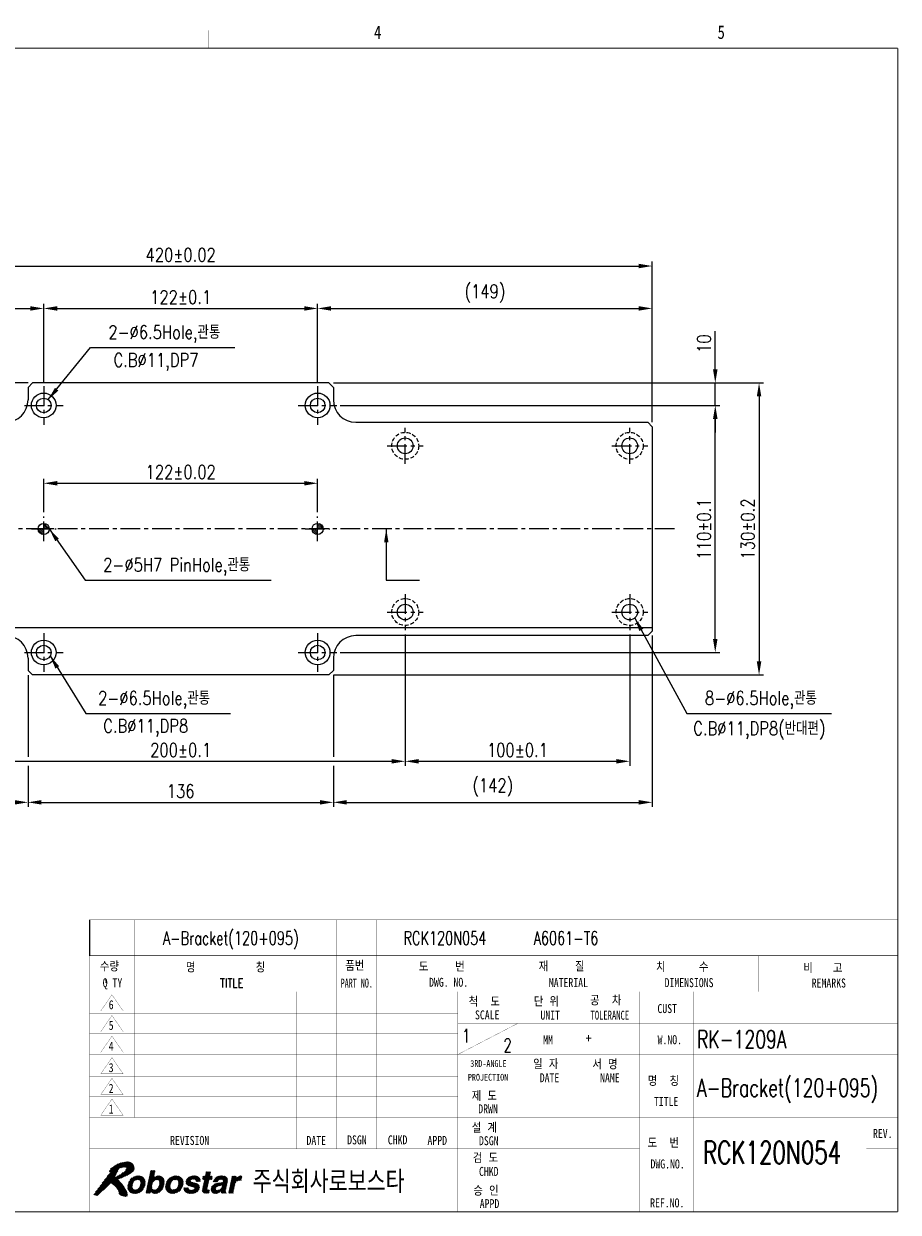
# Model space of a CAD drawing. Extents: x -12877 to 1739, y -11636 to -1345.
# Tile 2 of 2: x -12220 to -11830, y -11625 to -11096. Entities that reach past the tile are written whole.
import ezdxf
from ezdxf.enums import TextEntityAlignment as Align

# ---------------------------------------------------------------- set-up
doc = ezdxf.new("R2010")
doc.units = 0
doc.header["$LTSCALE"] = 7
doc.linetypes.add('CENTER', pattern=[2, 1.25, -0.25, 0.25, -0.25])
doc.linetypes.add('HIDDEN', pattern=[0.375, 0.25, -0.125])
doc.layers.get('0').update_dxf_attribs({"linetype": 'CONTINUOUS'})
doc.layers.get('DEFPOINTS').update_dxf_attribs({"linetype": 'CONTINUOUS'})
for name, color, linetype in [('1', 3, 'CENTER'), ('3', 4, 'CONTINUOUS'), ('CENTERLINE', 3, 'CENTER'), ('DIMENSION', 4, 'CONTINUOUS'), ('HATCHLINE', 1, 'CONTINUOUS'), ('HIDDENLINE', 5, 'HIDDEN')]:
    doc.layers.add(name, color=color, linetype=linetype)
doc.styles.add('GHS', font='romans.shx', dxfattribs={"width": 0.8, "bigfont": 'ghs.shx'})
doc.styles.add('HS', font='txt.shx', dxfattribs={"width": 0.8, "bigfont": 'hs.shx'})
doc.styles.add('KESTD1', font='simplex.shx', dxfattribs={"width": 0.8, "bigfont": 'hgs.shx'})
doc.styles.add('ROMANS', font='ROMANS.shx', dxfattribs={"width": 0.8})
doc.dimstyles.new('ISO-25(x2.0)', dxfattribs={"dimscale": 2, "dimtxt": 3, "dimasz": 3, "dimexe": 1, "dimexo": 1, "dimgap": 1, "dimtad": 1, "dimdsep": 46, "dimtxsty": 'GHS', "dimcen": 0, "dimclrd": 256, "dimclre": 256, "dimclrt": 9, "dimadec": 0, "dimazin": 2, "dimtfac": 1, "dimtmove": 0, "dimatfit": 3, "dimfxl": 0, "dimlwd": -1, "dimlwe": -1, "dimarcsym": 0})
pattern_1 = [(45, (-230, -10), (-0.08838835, 0.08838835), [])]

# ---------------------------------------------------------------- blocks, each defined once
blk = doc.blocks.new('*D8')
at = {"layer": 'DEFPOINTS', "color": 0}
for p in [(-12089.01, -11300.1), (-12211.01, -11314.93), (-12089.01, -11314.93)]:
    blk.add_point(p, dxfattribs=at)
at = {"layer": 'DIMENSION'}
for p, q in [((-12211.01, -11312.93), (-12211.01, -11298.1)), ((-12205.01, -11300.1), (-12095.01, -11300.1)), ((-12089.01, -11312.93), (-12089.01, -11298.1))]:
    blk.add_line(p, q, dxfattribs=at)
for points in [[(-12205.01, -11299.1), (-12205.01, -11301.1), (-12211.01, -11300.1)], [(-12095.01, -11299.1), (-12095.01, -11301.1), (-12089.01, -11300.1)]]:
    blk.add_solid(points, dxfattribs=at)
at = {"layer": 'DIMENSION', "color": 9, "insert": (-12150.01, -11295.1), "char_height": 6, "attachment_point": 5, "style": 'GHS'}
blk.add_mtext('122±0.02', dxfattribs=at)
blk = doc.blocks.new('*D10')
at = {"layer": 'DEFPOINTS', "color": 0}
for p in [(-12069.01, -11265.43), (-11911.91, -11265.43), (-12081.01, -11375.43)]:
    blk.add_point(p, dxfattribs=at)
at = {"layer": 'DIMENSION'}
for p, q in [((-12067.01, -11265.43), (-11909.91, -11265.43)), ((-11911.91, -11369.43), (-11911.91, -11271.43)), ((-12079.01, -11375.43), (-11909.91, -11375.43))]:
    blk.add_line(p, q, dxfattribs=at)
for points in [[(-11912.91, -11271.43), (-11910.91, -11271.43), (-11911.91, -11265.43)], [(-11912.91, -11369.43), (-11910.91, -11369.43), (-11911.91, -11375.43)]]:
    blk.add_solid(points, dxfattribs=at)
at = {"layer": 'DIMENSION', "color": 9, "insert": (-11916.91, -11320.43), "char_height": 6, "attachment_point": 5, "rotation": 90, "style": 'GHS'}
blk.add_mtext('110±0.1', dxfattribs=at)
blk = doc.blocks.new('*D11')
at = {"layer": 'DEFPOINTS', "color": 0}
for p in [(-12084.01, -11255.43), (-11911.91, -11255.43), (-12081.01, -11265.43)]:
    blk.add_point(p, dxfattribs=at)
at = {"layer": 'DIMENSION'}
for p, q in [((-11911.91, -11249.43), (-11911.91, -11232.35)), ((-12082.01, -11255.43), (-11909.91, -11255.43)), ((-11911.91, -11265.43), (-11911.91, -11255.43)), ((-12079.01, -11265.43), (-11909.91, -11265.43)), ((-11911.91, -11271.43), (-11911.91, -11277.43))]:
    blk.add_line(p, q, dxfattribs=at)
for points in [[(-11912.91, -11249.43), (-11910.91, -11249.43), (-11911.91, -11255.43)], [(-11912.91, -11271.43), (-11910.91, -11271.43), (-11911.91, -11265.43)]]:
    blk.add_solid(points, dxfattribs=at)
at = {"layer": 'DIMENSION', "color": 9, "insert": (-11916.91, -11237.89), "char_height": 6, "attachment_point": 5, "rotation": 90, "style": 'GHS'}
blk.add_mtext('10', dxfattribs=at)
blk = doc.blocks.new('*D12')
at = {"layer": 'DEFPOINTS', "color": 0}
for p in [(-12084.01, -11255.43), (-12084.01, -11385.43), (-11892.41, -11385.43)]:
    blk.add_point(p, dxfattribs=at)
at = {"layer": 'DIMENSION'}
for p, q in [((-12082.01, -11255.43), (-11890.41, -11255.43)), ((-11892.41, -11261.43), (-11892.41, -11379.43)), ((-12082.01, -11385.43), (-11890.41, -11385.43))]:
    blk.add_line(p, q, dxfattribs=at)
for points in [[(-11893.41, -11261.43), (-11891.41, -11261.43), (-11892.41, -11255.43)], [(-11893.41, -11379.43), (-11891.41, -11379.43), (-11892.41, -11385.43)]]:
    blk.add_solid(points, dxfattribs=at)
at = {"layer": 'DIMENSION', "color": 9, "insert": (-11897.41, -11320.43), "char_height": 6, "attachment_point": 5, "rotation": 90, "style": 'GHS'}
blk.add_mtext('130±0.2', dxfattribs=at)
blk = doc.blocks.new('*D13')
at = {"layer": 'DEFPOINTS', "color": 0}
for p in [(-11940.01, -11203.39), (-12360.01, -11274.93), (-11940.01, -11274.93)]:
    blk.add_point(p, dxfattribs=at)
at = {"layer": 'DIMENSION'}
for p, q in [((-12360.01, -11272.93), (-12360.01, -11201.39)), ((-12354.01, -11203.39), (-11946.01, -11203.39)), ((-11940.01, -11272.93), (-11940.01, -11201.39))]:
    blk.add_line(p, q, dxfattribs=at)
for points in [[(-12354.01, -11202.39), (-12354.01, -11204.39), (-12360.01, -11203.39)], [(-11946.01, -11202.39), (-11946.01, -11204.39), (-11940.01, -11203.39)]]:
    blk.add_solid(points, dxfattribs=at)
at = {"layer": 'DIMENSION', "color": 9, "insert": (-12150.01, -11198.39), "char_height": 6, "attachment_point": 5, "style": 'GHS'}
blk.add_mtext('420±0.02', dxfattribs=at)
blk = doc.blocks.new('*D14')
at = {"layer": 'DEFPOINTS', "color": 0}
for p in [(-11940.01, -11222.26), (-12089.01, -11257.43), (-11940.01, -11274.93)]:
    blk.add_point(p, dxfattribs=at)
at = {"layer": 'DIMENSION'}
for p, q in [((-12089.01, -11255.43), (-12089.01, -11220.26)), ((-11940.01, -11272.93), (-11940.01, -11220.26)), ((-12083.01, -11222.26), (-11946.01, -11222.26))]:
    blk.add_line(p, q, dxfattribs=at)
for points in [[(-12083.01, -11221.26), (-12083.01, -11223.26), (-12089.01, -11222.26)], [(-11946.01, -11221.26), (-11946.01, -11223.26), (-11940.01, -11222.26)]]:
    blk.add_solid(points, dxfattribs=at)
at = {"layer": 'DIMENSION', "color": 9, "insert": (-12014.51, -11215.68), "char_height": 6, "attachment_point": 5, "style": 'GHS'}
blk.add_mtext('(149)', dxfattribs=at)
blk = doc.blocks.new('*D15')
at = {"layer": 'DEFPOINTS', "color": 0}
for p in [(-12211.01, -11222.26), (-12211.01, -11257.43), (-12360.01, -11274.93)]:
    blk.add_point(p, dxfattribs=at)
at = {"layer": 'DIMENSION'}
for p, q in [((-12360.01, -11272.93), (-12360.01, -11220.26)), ((-12211.01, -11255.43), (-12211.01, -11220.26)), ((-12354.01, -11222.26), (-12217.01, -11222.26))]:
    blk.add_line(p, q, dxfattribs=at)
for points in [[(-12354.01, -11221.26), (-12354.01, -11223.26), (-12360.01, -11222.26)], [(-12217.01, -11221.26), (-12217.01, -11223.26), (-12211.01, -11222.26)]]:
    blk.add_solid(points, dxfattribs=at)
at = {"layer": 'DIMENSION', "color": 9, "insert": (-12285.51, -11217.26), "char_height": 6, "attachment_point": 5, "style": 'GHS'}
blk.add_mtext('149', dxfattribs=at)
blk = doc.blocks.new('*D16')
at = {"layer": 'DEFPOINTS', "color": 0}
for p in [(-12089.01, -11222.26), (-12211.01, -11257.43), (-12089.01, -11257.43)]:
    blk.add_point(p, dxfattribs=at)
at = {"layer": 'DIMENSION'}
for p, q in [((-12211.01, -11255.43), (-12211.01, -11220.26)), ((-12089.01, -11255.43), (-12089.01, -11220.26)), ((-12205.01, -11222.26), (-12095.01, -11222.26))]:
    blk.add_line(p, q, dxfattribs=at)
for points in [[(-12205.01, -11221.26), (-12205.01, -11223.26), (-12211.01, -11222.26)], [(-12095.01, -11221.26), (-12095.01, -11223.26), (-12089.01, -11222.26)]]:
    blk.add_solid(points, dxfattribs=at)
at = {"layer": 'DIMENSION', "color": 9, "insert": (-12150.01, -11217.26), "char_height": 6, "attachment_point": 5, "style": 'GHS'}
blk.add_mtext('122±0.1', dxfattribs=at)
blk = doc.blocks.new('*D18')
at = {"layer": 'DEFPOINTS', "color": 0}
for p in [(-12398.58, -11255.43), (-12216.01, -11255.43), (-12358.01, -11272.93)]:
    blk.add_point(p, dxfattribs=at)
at = {"layer": 'DIMENSION'}
for p, q in [((-12398.58, -11255.43), (-12398.58, -11231.49)), ((-12218.01, -11255.43), (-12400.58, -11255.43)), ((-12398.58, -11266.93), (-12398.58, -11261.43)), ((-12360.01, -11272.93), (-12400.58, -11272.93))]:
    blk.add_line(p, q, dxfattribs=at)
for points in [[(-12399.58, -11261.43), (-12397.58, -11261.43), (-12398.58, -11255.43)], [(-12399.58, -11266.93), (-12397.58, -11266.93), (-12398.58, -11272.93)]]:
    blk.add_solid(points, dxfattribs=at)
at = {"layer": 'DIMENSION', "color": 9, "insert": (-12403.58, -11240.46), "char_height": 6, "attachment_point": 5, "rotation": 90, "style": 'GHS'}
blk.add_mtext('17.5', dxfattribs=at)
blk = doc.blocks.new('*D21')
at = {"layer": 'DEFPOINTS', "color": 0}
for p in [(-11940.01, -11365.93), (-12082.01, -11423.86), (-11940.01, -11442.13)]:
    blk.add_point(p, dxfattribs=at)
at = {"layer": 'DIMENSION'}
for p, q in [((-11940.01, -11367.93), (-11940.01, -11444.13)), ((-12082.01, -11425.86), (-12082.01, -11444.13)), ((-12076.01, -11442.13), (-11946.01, -11442.13))]:
    blk.add_line(p, q, dxfattribs=at)
for points in [[(-12076.01, -11441.13), (-12076.01, -11443.13), (-12082.01, -11442.13)], [(-11946.01, -11441.13), (-11946.01, -11443.13), (-11940.01, -11442.13)]]:
    blk.add_solid(points, dxfattribs=at)
at = {"layer": 'DIMENSION', "color": 9, "insert": (-12011.01, -11435.56), "char_height": 6, "attachment_point": 5, "style": 'GHS'}
blk.add_mtext('(142)', dxfattribs=at)
blk = doc.blocks.new('*D22')
at = {"layer": 'DEFPOINTS', "color": 0}
for p in [(-12218.01, -11423.86), (-12082.01, -11423.86), (-12082.01, -11442.13)]:
    blk.add_point(p, dxfattribs=at)
at = {"layer": 'DIMENSION'}
for p, q in [((-12218.01, -11425.86), (-12218.01, -11444.13)), ((-12082.01, -11425.86), (-12082.01, -11444.13)), ((-12212.01, -11442.13), (-12088.01, -11442.13))]:
    blk.add_line(p, q, dxfattribs=at)
for points in [[(-12212.01, -11441.13), (-12212.01, -11443.13), (-12218.01, -11442.13)], [(-12088.01, -11441.13), (-12088.01, -11443.13), (-12082.01, -11442.13)]]:
    blk.add_solid(points, dxfattribs=at)
at = {"layer": 'DIMENSION', "color": 9, "insert": (-12150.01, -11437.13), "char_height": 6, "attachment_point": 5, "style": 'GHS'}
blk.add_mtext('136', dxfattribs=at)
blk = doc.blocks.new('*D23')
at = {"layer": 'DEFPOINTS', "color": 0}
for p in [(-12360.01, -11365.93), (-12218.01, -11423.86), (-12218.01, -11442.13)]:
    blk.add_point(p, dxfattribs=at)
at = {"layer": 'DIMENSION'}
for p, q in [((-12360.01, -11367.93), (-12360.01, -11444.13)), ((-12218.01, -11425.86), (-12218.01, -11444.13)), ((-12354.01, -11442.13), (-12224.01, -11442.13))]:
    blk.add_line(p, q, dxfattribs=at)
for points in [[(-12354.01, -11441.13), (-12354.01, -11443.13), (-12360.01, -11442.13)], [(-12224.01, -11441.13), (-12224.01, -11443.13), (-12218.01, -11442.13)]]:
    blk.add_solid(points, dxfattribs=at)
at = {"layer": 'DIMENSION', "color": 9, "insert": (-12289.01, -11437.13), "char_height": 6, "attachment_point": 5, "style": 'GHS'}
blk.add_mtext('142', dxfattribs=at)
blk = doc.blocks.new('*D24')
at = {"layer": 'DEFPOINTS', "color": 0}
for p in [(-12050.01, -11365.43), (-11950.01, -11365.43), (-11950.01, -11423.86)]:
    blk.add_point(p, dxfattribs=at)
at = {"layer": 'DIMENSION'}
for p, q in [((-12050.01, -11367.43), (-12050.01, -11425.86)), ((-11950.01, -11367.43), (-11950.01, -11425.86)), ((-12044.01, -11423.86), (-11956.01, -11423.86))]:
    blk.add_line(p, q, dxfattribs=at)
for points in [[(-12044.01, -11422.86), (-12044.01, -11424.86), (-12050.01, -11423.86)], [(-11956.01, -11422.86), (-11956.01, -11424.86), (-11950.01, -11423.86)]]:
    blk.add_solid(points, dxfattribs=at)
at = {"layer": 'DIMENSION', "color": 9, "insert": (-12000.01, -11418.86), "char_height": 6, "attachment_point": 5, "style": 'GHS'}
blk.add_mtext('100±0.1', dxfattribs=at)
blk = doc.blocks.new('*D25')
at = {"layer": 'DEFPOINTS', "color": 0}
for p in [(-12250.01, -11365.43), (-12050.01, -11365.43), (-12050.01, -11423.86)]:
    blk.add_point(p, dxfattribs=at)
at = {"layer": 'DIMENSION'}
for p, q in [((-12250.01, -11367.43), (-12250.01, -11425.86)), ((-12050.01, -11367.43), (-12050.01, -11425.86)), ((-12244.01, -11423.86), (-12056.01, -11423.86))]:
    blk.add_line(p, q, dxfattribs=at)
for points in [[(-12244.01, -11422.86), (-12244.01, -11424.86), (-12250.01, -11423.86)], [(-12056.01, -11422.86), (-12056.01, -11424.86), (-12050.01, -11423.86)]]:
    blk.add_solid(points, dxfattribs=at)
at = {"layer": 'DIMENSION', "color": 9, "insert": (-12150.01, -11418.86), "char_height": 6, "attachment_point": 5, "style": 'GHS'}
blk.add_mtext('200±0.1', dxfattribs=at)
blk = doc.blocks.new('LOGO-ROBOSTAR')
at = {"linetype": 'Continuous'}
h = blk.add_hatch(dxfattribs=at)
h.set_pattern_fill('ANSI31', color=230, style=0)
h.set_pattern_definition(pattern_1)
h.paths.add_polyline_path([(9.53, 10.79), (9.13, 11.02), (8.68, 11.12), (8.21, 11.1), (7.73, 11.02), (7.27, 10.92), (6.83, 10.83), (6.33, 10.61), (5.82, 10.35), (5.33, 10.06), (4.89, 9.7), (4.53, 9.27), (4.31, 8.74), (4.38, 8.82), (4.46, 8.88), (4.54, 8.94), (4.62, 9), (4.7, 9.06), (4.78, 9.12), (4.81, 9.1), (4.83, 9.07), (4.83, 9.04), (4.83, 9), (4.83, 8.96), (4.83, 8.93), (4.15, 8.1), (3.49, 7.26), (2.85, 6.39), (2.22, 5.52), (1.58, 4.66), (0.93, 3.8), (1.07, 3.75), (1.2, 3.71), (1.35, 3.68), (1.49, 3.66), (1.64, 3.65), (1.79, 3.66), (2.27, 4.16), (2.78, 4.6), (3.3, 5.02), (3.81, 5.44), (4.29, 5.9), (4.73, 6.42), (5.14, 6.14), (5.53, 5.81), (5.89, 5.45), (6.2, 5.05), (6.46, 4.62), (6.63, 4.18), (6.61, 4.14), (6.58, 4.14), (6.55, 4.15), (6.52, 4.16), (6.48, 4.18), (6.44, 4.18), (6.51, 4.08), (6.59, 3.98), (6.68, 3.89), (6.78, 3.79), (6.87, 3.7), (6.97, 3.61), (7.21, 3.58), (7.45, 3.52), (7.69, 3.45), (7.93, 3.42), (8.16, 3.45), (8.39, 3.56), (8.43, 3.71), (8.44, 3.85), (8.42, 3.99), (8.39, 4.13), (8.36, 4.28), (8.34, 4.42), (8.07, 4.93), (7.77, 5.43), (7.44, 5.93), (7.08, 6.4), (6.68, 6.83), (6.25, 7.22), (6.85, 7.45), (7.44, 7.7), (8.01, 7.97), (8.58, 8.26), (9.13, 8.58), (9.67, 8.93), (9.87, 9.21), (9.96, 9.53), (9.95, 9.87), (9.87, 10.21), (9.72, 10.52)])
h.paths.add_polyline_path([(8.2, 9.45), (7.81, 9.02), (7.39, 8.64), (6.95, 8.3), (6.48, 8.02), (6, 7.79), (5.5, 7.6), (5.7, 7.93), (5.88, 8.27), (6.04, 8.61), (6.21, 8.96), (6.37, 9.3), (6.54, 9.64), (6.8, 9.75), (7.06, 9.83), (7.34, 9.89), (7.62, 9.93), (7.91, 9.96), (8.2, 9.97), (8.28, 9.91), (8.3, 9.83), (8.28, 9.74), (8.25, 9.64), (8.22, 9.55)], flags=16)
h = blk.add_hatch(dxfattribs=at)
h.set_pattern_fill('ANSI31', color=5, style=0)
h.set_pattern_definition(pattern_1)
h.paths.add_polyline_path([(10.7, 7.17), (10.36, 7.12), (10.09, 6.98), (9.89, 6.78), (9.73, 6.54), (9.63, 6.28), (9.56, 6.03), (9.52, 5.78), (9.52, 5.52), (9.57, 5.28), (9.69, 5.08), (9.9, 4.94), (10.22, 4.89), (10.56, 4.94), (10.83, 5.08), (11.04, 5.28), (11.19, 5.52), (11.29, 5.78), (11.36, 6.03), (11.4, 6.28), (11.4, 6.54), (11.35, 6.78), (11.23, 6.98), (11.02, 7.12)], flags=16)
h.paths.add_polyline_path([(10.04, 4.06), (9.56, 4.11), (9.15, 4.27), (8.81, 4.54), (8.59, 4.92), (8.49, 5.42), (8.55, 6.03), (8.75, 6.64), (9.06, 7.14), (9.45, 7.52), (9.89, 7.79), (10.38, 7.94), (10.88, 8), (11.36, 7.94), (11.78, 7.79), (12.11, 7.52), (12.34, 7.14), (12.43, 6.64), (12.37, 6.03), (12.17, 5.42), (11.86, 4.92), (11.48, 4.54), (11.03, 4.27), (10.54, 4.11)])
h.paths.add_polyline_path([(14.24, 7.41), (14.25, 7.41), (14.37, 7.54), (14.52, 7.67), (14.7, 7.79), (14.91, 7.9), (15.16, 7.97), (15.46, 8), (15.85, 7.94), (16.18, 7.78), (16.44, 7.52), (16.61, 7.15), (16.67, 6.66), (16.6, 6.07), (16.46, 5.57), (16.23, 5.09), (15.94, 4.68), (15.56, 4.36), (15.12, 4.14), (14.6, 4.06), (14.4, 4.08), (14.2, 4.12), (14.02, 4.19), (13.87, 4.3), (13.73, 4.44), (13.64, 4.63), (13.63, 4.63), (13.53, 4.16), (12.56, 4.16), (13.64, 9.21), (14.62, 9.21)])
h.paths.add_polyline_path([(14.98, 7.15), (14.68, 7.1), (14.43, 6.97), (14.23, 6.77), (14.08, 6.52), (13.96, 6.24), (13.88, 5.95), (13.85, 5.67), (13.86, 5.42), (13.93, 5.2), (14.06, 5.03), (14.25, 4.91), (14.53, 4.87), (14.82, 4.92), (15.06, 5.07), (15.25, 5.27), (15.4, 5.51), (15.51, 5.76), (15.58, 6), (15.62, 6.29), (15.62, 6.56), (15.56, 6.8), (15.44, 6.98), (15.25, 7.1)], flags=16)
h.paths.add_polyline_path([(31.76, 7.9), (32.7, 7.9), (32.57, 7.25), (32.58, 7.25), (32.72, 7.44), (32.88, 7.61), (33.05, 7.77), (33.25, 7.89), (33.49, 7.97), (33.76, 8), (33.8, 8), (33.83, 7.99), (33.86, 7.99), (33.89, 7.99), (33.92, 7.99), (33.95, 7.98), (33.74, 6.99), (33.7, 6.99), (33.65, 6.99), (33.6, 7), (33.55, 7), (33.51, 7), (33.46, 7), (33.12, 6.96), (32.86, 6.86), (32.66, 6.71), (32.52, 6.52), (32.42, 6.32), (32.36, 6.11), (31.95, 4.16), (30.97, 4.16)])
h.paths.add_polyline_path([(26.77, 7.9), (27.38, 7.9), (27.23, 7.2), (26.62, 7.2), (26.19, 5.17), (26.17, 5.07), (26.17, 4.99), (26.19, 4.93), (26.25, 4.89), (26.36, 4.87), (26.53, 4.86), (26.56, 4.86), (26.6, 4.87), (26.63, 4.87), (26.67, 4.87), (26.7, 4.87), (26.74, 4.88), (26.58, 4.13), (26.5, 4.13), (26.42, 4.13), (26.34, 4.12), (26.27, 4.12), (26.19, 4.12), (26.11, 4.12), (25.99, 4.12), (25.62, 4.14), (25.37, 4.22), (25.21, 4.34), (25.13, 4.5), (25.12, 4.7), (25.15, 4.93), (25.64, 7.2), (25.13, 7.2), (25.28, 7.9), (25.78, 7.9), (26, 8.91), (26.98, 8.91)])
h.paths.add_polyline_path([(18.49, 4.06), (18.01, 4.11), (17.59, 4.27), (17.25, 4.54), (17.03, 4.92), (16.93, 5.42), (16.99, 6.03), (17.2, 6.64), (17.5, 7.14), (17.89, 7.52), (18.34, 7.79), (18.82, 7.94), (19.32, 8), (19.8, 7.94), (20.22, 7.79), (20.55, 7.52), (20.78, 7.14), (20.87, 6.64), (20.81, 6.03), (20.61, 5.42), (20.31, 4.92), (19.92, 4.54), (19.47, 4.27), (18.99, 4.11)])
h.paths.add_polyline_path([(19.15, 7.17), (18.8, 7.12), (18.54, 6.98), (18.33, 6.78), (18.18, 6.54), (18.07, 6.28), (18, 6.03), (17.97, 5.78), (17.96, 5.52), (18.01, 5.28), (18.13, 5.08), (18.34, 4.94), (18.66, 4.89), (19, 4.94), (19.27, 5.08), (19.48, 5.28), (19.63, 5.52), (19.74, 5.78), (19.8, 6.03), (19.84, 6.28), (19.85, 6.54), (19.8, 6.78), (19.68, 6.98), (19.46, 7.12)], flags=16)
h.paths.add_polyline_path([(23.7, 6.76), (23.7, 6.88), (23.68, 6.99), (23.63, 7.1), (23.53, 7.18), (23.37, 7.23), (23.15, 7.25), (22.91, 7.24), (22.74, 7.19), (22.62, 7.13), (22.54, 7.05), (22.49, 6.97), (22.46, 6.89), (22.59, 6.66), (23, 6.53), (23.53, 6.41), (24.06, 6.23), (24.42, 5.9), (24.48, 5.35), (24.3, 4.87), (24.01, 4.53), (23.65, 4.3), (23.27, 4.15), (22.89, 4.08), (22.57, 4.06), (22.15, 4.09), (21.75, 4.18), (21.42, 4.33), (21.17, 4.58), (21.03, 4.91), (21.04, 5.36), (22.05, 5.36), (22.04, 5.2), (22.07, 5.07), (22.15, 4.96), (22.28, 4.88), (22.48, 4.83), (22.75, 4.81), (22.98, 4.83), (23.15, 4.88), (23.29, 4.95), (23.38, 5.03), (23.43, 5.12), (23.46, 5.19), (23.34, 5.43), (22.94, 5.56), (22.4, 5.68), (21.88, 5.86), (21.53, 6.19), (21.47, 6.75), (21.56, 7.03), (21.73, 7.31), (21.97, 7.58), (22.3, 7.79), (22.72, 7.94), (23.25, 8), (23.62, 7.98), (23.97, 7.91), (24.29, 7.77), (24.53, 7.55), (24.66, 7.22), (24.66, 6.76)])
h.paths.add_polyline_path([(29.59, 5.98), (29.53, 5.94), (29.45, 5.91), (29.35, 5.87), (29.23, 5.84), (29.07, 5.81), (28.88, 5.78), (28.7, 5.74), (28.53, 5.69), (28.38, 5.62), (28.25, 5.53), (28.15, 5.39), (28.09, 5.21), (28.08, 5.06), (28.11, 4.94), (28.17, 4.86), (28.26, 4.8), (28.36, 4.77), (28.45, 4.76), (28.68, 4.79), (28.89, 4.85), (29.1, 4.96), (29.27, 5.11), (29.41, 5.29), (29.49, 5.5)], flags=16)
h.paths.add_polyline_path([(30.32, 4.89), (30.29, 4.7), (30.28, 4.55), (30.29, 4.45), (30.32, 4.38), (30.36, 4.34), (30.42, 4.31), (30.38, 4.16), (29.32, 4.16), (29.32, 4.24), (29.31, 4.31), (29.31, 4.37), (29.31, 4.43), (29.32, 4.51), (29.33, 4.6), (29.18, 4.48), (29.01, 4.36), (28.81, 4.25), (28.58, 4.15), (28.31, 4.09), (28, 4.06), (27.73, 4.09), (27.48, 4.17), (27.28, 4.32), (27.13, 4.53), (27.07, 4.8), (27.1, 5.15), (27.2, 5.49), (27.37, 5.77), (27.58, 5.99), (27.84, 6.16), (28.13, 6.28), (28.44, 6.35), (29.35, 6.48), (29.43, 6.49), (29.52, 6.52), (29.6, 6.56), (29.67, 6.61), (29.72, 6.68), (29.76, 6.77), (29.77, 6.95), (29.71, 7.07), (29.61, 7.15), (29.48, 7.19), (29.34, 7.21), (29.21, 7.21), (28.99, 7.19), (28.82, 7.12), (28.69, 7.03), (28.6, 6.92), (28.54, 6.8), (28.49, 6.69), (27.54, 6.69), (27.76, 7.18), (28.04, 7.54), (28.36, 7.77), (28.73, 7.91), (29.11, 7.98), (29.49, 8), (29.78, 7.98), (30.1, 7.92), (30.39, 7.8), (30.63, 7.6), (30.76, 7.31), (30.75, 6.91)])
at = {"color": 230, "const_width": 0.00973}
for points in [[(9.53, 10.79), (9.13, 11.02), (8.68, 11.12), (8.21, 11.1), (7.73, 11.02), (7.27, 10.92), (6.83, 10.83), (6.33, 10.61), (5.82, 10.35), (5.33, 10.06), (4.89, 9.7), (4.53, 9.27), (4.31, 8.74), (4.38, 8.82), (4.46, 8.88), (4.54, 8.94), (4.62, 9), (4.7, 9.06), (4.78, 9.12), (4.81, 9.1), (4.83, 9.07), (4.83, 9.04), (4.83, 9), (4.83, 8.96), (4.83, 8.93), (4.15, 8.1), (3.49, 7.26), (2.85, 6.39), (2.22, 5.52), (1.58, 4.66), (0.93, 3.8), (1.07, 3.75), (1.2, 3.71), (1.35, 3.68), (1.49, 3.66), (1.64, 3.65), (1.79, 3.66), (2.27, 4.16), (2.78, 4.6), (3.3, 5.02), (3.81, 5.44), (4.29, 5.9), (4.73, 6.42), (5.14, 6.14), (5.53, 5.81), (5.89, 5.45), (6.2, 5.05), (6.46, 4.62), (6.63, 4.18), (6.61, 4.14), (6.58, 4.14), (6.55, 4.15), (6.52, 4.16), (6.48, 4.18), (6.44, 4.18), (6.51, 4.08), (6.59, 3.98), (6.68, 3.89), (6.78, 3.79), (6.87, 3.7), (6.97, 3.61), (7.21, 3.58), (7.45, 3.52), (7.69, 3.45), (7.93, 3.42), (8.16, 3.45), (8.39, 3.56), (8.43, 3.71), (8.44, 3.85), (8.42, 3.99), (8.39, 4.13), (8.36, 4.28), (8.34, 4.42), (8.07, 4.93), (7.77, 5.43), (7.44, 5.93), (7.08, 6.4), (6.68, 6.83), (6.25, 7.22), (6.85, 7.45), (7.44, 7.7), (8.01, 7.97), (8.58, 8.26), (9.13, 8.58), (9.67, 8.93), (9.87, 9.21), (9.96, 9.53), (9.95, 9.87), (9.87, 10.21), (9.72, 10.52)], [(8.2, 9.45), (7.81, 9.02), (7.39, 8.64), (6.95, 8.3), (6.48, 8.02), (6, 7.79), (5.5, 7.6), (5.7, 7.93), (5.88, 8.27), (6.04, 8.61), (6.21, 8.96), (6.37, 9.3), (6.54, 9.64), (6.8, 9.75), (7.06, 9.83), (7.34, 9.89), (7.62, 9.93), (7.91, 9.96), (8.2, 9.97), (8.28, 9.91), (8.3, 9.83), (8.28, 9.74), (8.25, 9.64), (8.22, 9.55)]]:
    blk.add_lwpolyline(points, close=True, dxfattribs=at)
at = {"color": 5, "const_width": 0.00973}
for points in [[(10.04, 4.06), (9.56, 4.11), (9.15, 4.27), (8.81, 4.54), (8.59, 4.92), (8.49, 5.42), (8.55, 6.03), (8.75, 6.64), (9.06, 7.14), (9.45, 7.52), (9.89, 7.79), (10.38, 7.94), (10.88, 8), (11.36, 7.94), (11.78, 7.79), (12.11, 7.52), (12.34, 7.14), (12.43, 6.64), (12.37, 6.03), (12.17, 5.42), (11.86, 4.92), (11.48, 4.54), (11.03, 4.27), (10.54, 4.11)], [(14.24, 7.41), (14.25, 7.41), (14.37, 7.54), (14.52, 7.67), (14.7, 7.79), (14.91, 7.9), (15.16, 7.97), (15.46, 8), (15.85, 7.94), (16.18, 7.78), (16.44, 7.52), (16.61, 7.15), (16.67, 6.66), (16.6, 6.07), (16.46, 5.57), (16.23, 5.09), (15.94, 4.68), (15.56, 4.36), (15.12, 4.14), (14.6, 4.06), (14.4, 4.08), (14.2, 4.12), (14.02, 4.19), (13.87, 4.3), (13.73, 4.44), (13.64, 4.63), (13.63, 4.63), (13.53, 4.16), (12.56, 4.16), (13.64, 9.21), (14.62, 9.21)], [(18.49, 4.06), (18.01, 4.11), (17.59, 4.27), (17.25, 4.54), (17.03, 4.92), (16.93, 5.42), (16.99, 6.03), (17.2, 6.64), (17.5, 7.14), (17.89, 7.52), (18.34, 7.79), (18.82, 7.94), (19.32, 8), (19.8, 7.94), (20.22, 7.79), (20.55, 7.52), (20.78, 7.14), (20.87, 6.64), (20.81, 6.03), (20.61, 5.42), (20.31, 4.92), (19.92, 4.54), (19.47, 4.27), (18.99, 4.11)], [(23.7, 6.76), (23.7, 6.88), (23.68, 6.99), (23.63, 7.1), (23.53, 7.18), (23.37, 7.23), (23.15, 7.25), (22.91, 7.24), (22.74, 7.19), (22.62, 7.13), (22.54, 7.05), (22.49, 6.97), (22.46, 6.89), (22.59, 6.66), (23, 6.53), (23.53, 6.41), (24.06, 6.23), (24.42, 5.9), (24.48, 5.35), (24.3, 4.87), (24.01, 4.53), (23.65, 4.3), (23.27, 4.15), (22.89, 4.08), (22.57, 4.06), (22.15, 4.09), (21.75, 4.18), (21.42, 4.33), (21.17, 4.58), (21.03, 4.91), (21.04, 5.36), (22.05, 5.36), (22.04, 5.2), (22.07, 5.07), (22.15, 4.96), (22.28, 4.88), (22.48, 4.83), (22.75, 4.81), (22.98, 4.83), (23.15, 4.88), (23.29, 4.95), (23.38, 5.03), (23.43, 5.12), (23.46, 5.19), (23.34, 5.43), (22.94, 5.56), (22.4, 5.68), (21.88, 5.86), (21.53, 6.19), (21.47, 6.75), (21.56, 7.03), (21.73, 7.31), (21.97, 7.58), (22.3, 7.79), (22.72, 7.94), (23.25, 8), (23.62, 7.98), (23.97, 7.91), (24.29, 7.77), (24.53, 7.55), (24.66, 7.22), (24.66, 6.76)], [(26.77, 7.9), (27.38, 7.9), (27.23, 7.2), (26.62, 7.2), (26.19, 5.17), (26.17, 5.07), (26.17, 4.99), (26.19, 4.93), (26.25, 4.89), (26.36, 4.87), (26.53, 4.86), (26.56, 4.86), (26.6, 4.87), (26.63, 4.87), (26.67, 4.87), (26.7, 4.87), (26.74, 4.88), (26.58, 4.13), (26.5, 4.13), (26.42, 4.13), (26.34, 4.12), (26.27, 4.12), (26.19, 4.12), (26.11, 4.12), (25.99, 4.12), (25.62, 4.14), (25.37, 4.22), (25.21, 4.34), (25.13, 4.5), (25.12, 4.7), (25.15, 4.93), (25.64, 7.2), (25.13, 7.2), (25.28, 7.9), (25.78, 7.9), (26, 8.91), (26.98, 8.91)], [(30.32, 4.89), (30.29, 4.7), (30.28, 4.55), (30.29, 4.45), (30.32, 4.38), (30.36, 4.34), (30.42, 4.31), (30.38, 4.16), (29.32, 4.16), (29.32, 4.24), (29.31, 4.31), (29.31, 4.37), (29.31, 4.43), (29.32, 4.51), (29.33, 4.6), (29.18, 4.48), (29.01, 4.36), (28.81, 4.25), (28.58, 4.15), (28.31, 4.09), (28, 4.06), (27.73, 4.09), (27.48, 4.17), (27.28, 4.32), (27.13, 4.53), (27.07, 4.8), (27.1, 5.15), (27.2, 5.49), (27.37, 5.77), (27.58, 5.99), (27.84, 6.16), (28.13, 6.28), (28.44, 6.35), (29.35, 6.48), (29.43, 6.49), (29.52, 6.52), (29.6, 6.56), (29.67, 6.61), (29.72, 6.68), (29.76, 6.77), (29.77, 6.95), (29.71, 7.07), (29.61, 7.15), (29.48, 7.19), (29.34, 7.21), (29.21, 7.21), (28.99, 7.19), (28.82, 7.12), (28.69, 7.03), (28.6, 6.92), (28.54, 6.8), (28.49, 6.69), (27.54, 6.69), (27.76, 7.18), (28.04, 7.54), (28.36, 7.77), (28.73, 7.91), (29.11, 7.98), (29.49, 8), (29.78, 7.98), (30.1, 7.92), (30.39, 7.8), (30.63, 7.6), (30.76, 7.31), (30.75, 6.91)], [(31.76, 7.9), (32.7, 7.9), (32.57, 7.25), (32.58, 7.25), (32.72, 7.44), (32.88, 7.61), (33.05, 7.77), (33.25, 7.89), (33.49, 7.97), (33.76, 8), (33.8, 8), (33.83, 7.99), (33.86, 7.99), (33.89, 7.99), (33.92, 7.99), (33.95, 7.98), (33.74, 6.99), (33.7, 6.99), (33.65, 6.99), (33.6, 7), (33.55, 7), (33.51, 7), (33.46, 7), (33.12, 6.96), (32.86, 6.86), (32.66, 6.71), (32.52, 6.52), (32.42, 6.32), (32.36, 6.11), (31.95, 4.16), (30.97, 4.16)], [(10.7, 7.17), (10.36, 7.12), (10.09, 6.98), (9.89, 6.78), (9.73, 6.54), (9.63, 6.28), (9.56, 6.03), (9.52, 5.78), (9.52, 5.52), (9.57, 5.28), (9.69, 5.08), (9.9, 4.94), (10.22, 4.89), (10.56, 4.94), (10.83, 5.08), (11.04, 5.28), (11.19, 5.52), (11.29, 5.78), (11.36, 6.03), (11.4, 6.28), (11.4, 6.54), (11.35, 6.78), (11.23, 6.98), (11.02, 7.12)], [(14.98, 7.15), (14.68, 7.1), (14.43, 6.97), (14.23, 6.77), (14.08, 6.52), (13.96, 6.24), (13.88, 5.95), (13.85, 5.67), (13.86, 5.42), (13.93, 5.2), (14.06, 5.03), (14.25, 4.91), (14.53, 4.87), (14.82, 4.92), (15.06, 5.07), (15.25, 5.27), (15.4, 5.51), (15.51, 5.76), (15.58, 6), (15.62, 6.29), (15.62, 6.56), (15.56, 6.8), (15.44, 6.98), (15.25, 7.1)], [(19.15, 7.17), (18.8, 7.12), (18.54, 6.98), (18.33, 6.78), (18.18, 6.54), (18.07, 6.28), (18, 6.03), (17.97, 5.78), (17.96, 5.52), (18.01, 5.28), (18.13, 5.08), (18.34, 4.94), (18.66, 4.89), (19, 4.94), (19.27, 5.08), (19.48, 5.28), (19.63, 5.52), (19.74, 5.78), (19.8, 6.03), (19.84, 6.28), (19.85, 6.54), (19.8, 6.78), (19.68, 6.98), (19.46, 7.12)], [(29.59, 5.98), (29.53, 5.94), (29.45, 5.91), (29.35, 5.87), (29.23, 5.84), (29.07, 5.81), (28.88, 5.78), (28.7, 5.74), (28.53, 5.69), (28.38, 5.62), (28.25, 5.53), (28.15, 5.39), (28.09, 5.21), (28.08, 5.06), (28.11, 4.94), (28.17, 4.86), (28.26, 4.8), (28.36, 4.77), (28.45, 4.76), (28.68, 4.79), (28.89, 4.85), (29.1, 4.96), (29.27, 5.11), (29.41, 5.29), (29.49, 5.5)]]:
    blk.add_lwpolyline(points, close=True, dxfattribs=at)
at = {"style": 'GHS', "width": 0.8}
blk.add_text('주식회사로보스타', height=5, dxfattribs=at).set_placement((36.32, 4.19))
blk = doc.blocks.new('A3-DJ')
for points, const_width in [([(30, 269), (410, 269)], 0.2), ([(410, 269), (410, 10)], 0.2), ([(230, 67), (410, 67)], 0.1), ([(230, 67), (230, 10)], 0.1), ([(30, 10), (410, 10)], 0.2)]:
    blk.add_lwpolyline(points, dxfattribs=dict(const_width=const_width))
at = {"layer": '3'}
blk.add_line((230, 75), (230, 67), dxfattribs=at)
at = {"layer": '3', "const_width": 0.05}
for points in [[(256.5, 273), (256.5, 269)], [(333, 273), (333, 269)], [(230, 75), (410, 75)], [(240, 75), (240, 31)], [(285, 75), (285, 24)], [(294, 75), (294, 24)], [(325.5, 75), (325.5, 10)], [(348, 75), (348, 59)], [(379, 67), (379, 59)], [(230, 59), (410, 59)], [(235, 58.3), (232.5, 54.7)], [(237.5, 54.7), (235, 58.3)], [(276, 59), (276, 24)], [(303, 59), (303, 24)], [(312, 59), (312, 10)], [(339, 59), (339, 10)], [(352.5, 59), (352.5, 10)], [(364.5, 59), (364.5, 10)], [(230, 54.2), (312, 54.2)], [(232.5, 54.7), (237.5, 54.7)], [(235, 53.7), (232.5, 50.1)], [(237.5, 50.1), (235, 53.7)], [(312, 52), (410, 52)], [(325.5, 52), (312, 45)], [(230, 49.6), (312, 49.6)], [(232.5, 50.1), (237.5, 50.1)], [(235, 49.1), (232.5, 45.5)], [(237.5, 45.5), (235, 49.1)], [(230, 45), (410, 45)], [(232.5, 45.5), (237.5, 45.5)], [(235, 44.3), (232.5, 40.7)], [(237.5, 40.7), (235, 44.3)], [(230, 40.2), (312, 40.2)], [(232.5, 40.7), (237.5, 40.7)], [(235, 39.7), (232.5, 36.1)], [(237.5, 36.1), (235, 39.7)], [(312, 38), (352.5, 38)], [(230, 35.6), (312, 35.6)], [(232.5, 36.1), (237.5, 36.1)], [(235, 35.1), (232.5, 31.5)], [(237.5, 31.5), (235, 35.1)], [(230, 31), (410, 31)], [(232.5, 31.5), (237.5, 31.5)], [(403, 31), (403, 17)], [(230, 24), (352.5, 24)], [(403, 24), (410, 24)], [(312, 17), (410, 17)]]:
    blk.add_lwpolyline(points, dxfattribs=at)
blk.add_blockref('LOGO-ROBOSTAR', (230, 10))
at = {"style": 'GHS'}
for s, p in [('수량', (232.32, 63.51)), ('명         칭', (251.47, 63.3)), ('품번', (286.96, 63.68)), ('도    번', (303.35, 63.48)), ('재    질', (330.03, 63.52)), ('치     수', (356.15, 63.4)), ('비   고', (388.96, 63.15)), ('공  차', (341.48, 55.96)), ('척  도', (314.43, 55.68)), ('단 위', (328.93, 55.71)), ('일 자', (328.8, 41.77)), ('서 명', (341.98, 41.72)), ('명  칭', (354.31, 38.03)), ('제 도', (315.12, 34.7)), ('설 계', (315.12, 27.63)), ('도  번', (354.29, 24.24)), ('검 도', (315.37, 20.92)), ('승 인', (315.49, 13.6))]:
    blk.add_text(s, height=2, dxfattribs=at).set_placement(p)
at = {"layer": '1', "color": 2, "linetype": 'Continuous', "style": 'ROMANS'}
blk.add_text(',', height=2, dxfattribs=at).set_placement((233.63, 62.23), align=Align.MIDDLE)
at = {"layer": '3'}
for s, height, width, p in [('4', 3, 0.8, (294.18, 272.54)), ('5', 3, 0.8, (370.68, 272.54)), ('Q TY', 2, 0.8, (235.12, 60.75)), ('PART NO.', 2, 0.55, (289.52, 60.91)), ('DWG. NO.', 2, 0.8, (309.97, 61.08)), ('MATERIAL', 2, 0.8, (336.65, 61)), ('DIMENSIONS', 2, 0.8, (363.51, 61)), ('REMARKS', 2, 0.8, (394.64, 60.92)), ('6', 2, 0.8, (234.82, 56.07)), ('CUST', 2, 0.8, (358.65, 55.23)), ('SCALE', 2, 0.8, (318.57, 53.83)), ('UNIT', 2, 0.8, (332.59, 53.75)), ('TOLERANCE', 2, 0.7, (345.87, 53.75)), ('5', 2, 0.8, (234.82, 51.47)), ('4', 2, 0.8, (234.82, 46.87)), ('MM', 2, 0.8, (332.11, 48.28)), ('W.NO.', 2, 0.8, (359.23, 48.3)), ('3', 2, 0.8, (234.82, 42.07)), ('3RD-ANGLE', 1.5, 0.8, (318.83, 43)), ('PROJECTION', 1.5, 0.8, (318.75, 39.95)), ('DATE', 2, 0.8, (332.44, 39.84)), ('NAME', 2, 0.8, (345.88, 39.84)), ('2', 2, 0.8, (234.82, 37.47)), ('TITLE', 2, 0.8, (358.41, 34.56)), ('1', 2, 0.8, (234.82, 32.87)), ('DRWN', 2, 0.8, (318.75, 32.91)), ('REVISION', 2, 0.8, (252.3, 25.89)), ('DATE', 2, 0.8, (280.49, 25.89)), ('DSGN', 2, 0.8, (289.55, 26)), ('CHKD', 2, 0.8, (298.61, 26)), ('APPD', 2, 0.8, (307.44, 25.89)), ('DSGN', 2, 0.8, (318.91, 25.82)), ('REV.', 2, 0.8, (406.65, 27.42)), ('DWG.NO.', 2, 0.8, (358.74, 20.64)), ('CHKD', 2, 0.8, (318.91, 18.99)), ('REF.NO.', 2, 0.8, (358.66, 11.98)), ('APPD', 2, 0.8, (319.08, 11.81))]:
    blk.add_text(s, height=height, dxfattribs=dict(at, width=width)).set_placement(p, align=Align.MIDDLE)
at = {"layer": '3', "style": 'HS', "width": 0.8}
blk.add_text('TITLE', height=2, dxfattribs=at).set_placement((261.67, 60.91), align=Align.MIDDLE)
at = {"layer": '3'}
blk.add_text('+', height=2, dxfattribs=at).set_placement((341.14, 48.65), align=Align.MIDDLE)

msp = doc.modelspace()

# ---------------------------------------------------------------- hatches: boundary and pattern name
at = {"layer": 'HATCHLINE'}
h = msp.add_hatch(dxfattribs=at)
h.set_pattern_fill('ANSI31', color=256, scale=0.2, angle=90, style=0)
h.set_pattern_definition([(135, (-6009.27733, -11399.5041), (0.449012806, 0.449012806), [])])
edge = h.paths.add_edge_path()
edge.add_ellipse((-12211.014, -11320.432), major_axis=(-1.768, 1.768), ratio=1, start_angle=225, end_angle=315, ccw=False)
edge.add_line((-12208.514, -11320.432), (-12211.014, -11320.432))
edge.add_line((-12211.014, -11320.432), (-12211.014, -11317.932))
edge = h.paths.add_edge_path()
edge.add_line((-12213.514, -11320.432), (-12211.014, -11320.432))
edge.add_line((-12211.014, -11320.432), (-12211.014, -11322.932))
edge.add_ellipse((-12211.014, -11320.432), major_axis=(1.768, 1.768), ratio=1, start_angle=135, end_angle=225, ccw=False)
h = msp.add_hatch(dxfattribs=at)
h.set_pattern_fill('ANSI31', color=256, scale=0.2, angle=90, style=0)
h.set_pattern_definition([(135, (-6033.27733, -11399.5041), (0.449012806, 0.449012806), [])])
edge = h.paths.add_edge_path()
edge.add_ellipse((-12089.014, -11320.432), major_axis=(-1.768, 1.768), ratio=1, start_angle=225, end_angle=315, ccw=False)
edge.add_line((-12086.514, -11320.432), (-12089.014, -11320.432))
edge.add_line((-12089.014, -11320.432), (-12089.014, -11317.932))
edge = h.paths.add_edge_path()
edge.add_line((-12091.514, -11320.432), (-12089.014, -11320.432))
edge.add_line((-12089.014, -11320.432), (-12089.014, -11322.932))
edge.add_ellipse((-12089.014, -11320.432), major_axis=(1.768, 1.768), ratio=1, start_angle=135, end_angle=225, ccw=False)

# ---------------------------------------------------------------- linework, layer by layer
for p, q in [((-12216.014, -11255.432), (-12218.014, -11257.432)), ((-12218.014, -11257.432), (-12218.014, -11262.932)), ((-12084.014, -11255.432), (-12216.014, -11255.432)), ((-12082.014, -11257.432), (-12084.014, -11255.432)), ((-12082.014, -11257.432), (-12082.014, -11262.932)), ((-12072.014, -11272.932), (-11942.014, -11272.932)), ((-11942.014, -11272.932), (-11940.014, -11274.932)), ((-11940.014, -11274.932), (-11940.014, -11365.932)), ((-11940.014, -11364.432), (-12360.014, -11364.432)), ((-11942.014, -11367.932), (-12072.014, -11367.932)), ((-11942.014, -11367.932), (-11940.014, -11365.932)), ((-12218.014, -11377.932), (-12218.014, -11383.432)), ((-12082.014, -11377.932), (-12082.014, -11383.432)), ((-12218.014, -11383.432), (-12216.014, -11385.432)), ((-12084.014, -11385.432), (-12082.014, -11383.432)), ((-12084.014, -11385.432), (-12216.014, -11385.432))]:
    msp.add_line(p, q)
for centre, radius in [((-12211.014, -11265.432), 5.5), ((-12211.014, -11265.432), 3.25), ((-12089.014, -11265.432), 5.5), ((-12089.014, -11265.432), 3.25), ((-12050.014, -11283.432), 3.5), ((-11950.014, -11283.432), 3.5), ((-12211.014, -11320.432), 2.5), ((-12089.014, -11320.432), 2.5), ((-12050.014, -11357.432), 3.5), ((-11950.014, -11357.432), 3.5), ((-12211.014, -11375.432), 5.5), ((-12211.014, -11375.432), 3.25), ((-12089.014, -11375.432), 5.5), ((-12089.014, -11375.432), 3.25)]:
    msp.add_circle(centre, radius)
for centre, start, end in [((-12228.014, -11262.932), 270, 0), ((-12072.014, -11262.932), 180, 270), ((-12228.014, -11377.932), 0, 90), ((-12072.014, -11377.932), 90, 180)]:
    msp.add_arc(centre, 10, start, end)
at = {"layer": 'CENTERLINE'}
for p, q in [((-12211.014, -11256.832), (-12211.014, -11274.032)), ((-12089.014, -11256.832), (-12089.014, -11274.032)), ((-12219.614, -11265.432), (-12202.414, -11265.432)), ((-12097.614, -11265.432), (-12080.414, -11265.432)), ((-12050.014, -11291.432), (-12050.014, -11275.432)), ((-11950.014, -11291.432), (-11950.014, -11275.432)), ((-12058.014, -11283.432), (-12042.014, -11283.432)), ((-11958.014, -11283.432), (-11942.014, -11283.432)), ((-12211.014, -11325.932), (-12211.014, -11314.932)), ((-12089.014, -11325.932), (-12089.014, -11314.932)), ((-11930.014, -11320.432), (-12370.014, -11320.432)), ((-12216.514, -11320.432), (-12205.514, -11320.432)), ((-12094.514, -11320.432), (-12083.514, -11320.432)), ((-12050.014, -11349.432), (-12050.014, -11365.432)), ((-11950.014, -11349.432), (-11950.014, -11365.432)), ((-12058.014, -11357.432), (-12042.014, -11357.432)), ((-11958.014, -11357.432), (-11942.014, -11357.432)), ((-12211.014, -11366.832), (-12211.014, -11384.032)), ((-12089.014, -11366.832), (-12089.014, -11384.032)), ((-12219.614, -11375.432), (-12202.414, -11375.432)), ((-12097.614, -11375.432), (-12080.414, -11375.432))]:
    msp.add_line(p, q, dxfattribs=at)
at = {"layer": 'DIMENSION'}
for p, q in [((-12218.014, -11385.445), (-12218.014, -11421.905)), ((-12082.014, -11385.445), (-12082.014, -11421.905))]:
    msp.add_line(p, q, dxfattribs=at)
at = {"layer": 'HIDDENLINE'}
for centre in [(-12050.014, -11283.432), (-11950.014, -11283.432), (-12050.014, -11357.432), (-11950.014, -11357.432)]:
    msp.add_circle(centre, 6, dxfattribs=at)

# ---------------------------------------------------------------- block references
at = {"xscale": 2, "yscale": 2, "zscale": 2}
msp.add_blockref('A3-DJ', (-12650.617, -11644.401), dxfattribs=at)

# ---------------------------------------------------------------- texts
at = {"style": 'KESTD1', "width": 0.7}
for s, height, p in [('RK-1209A', 8, (-11920.017, -11551.634)), ('A-Bracket(120+095)', 8, (-11920.017, -11573.18)), ('RCK120N054', 10, (-11917.332, -11603.012))]:
    msp.add_text(s, height=height, dxfattribs=at).set_placement(p)
at = {"layer": 'DIMENSION', "style": 'KESTD1', "width": 0.7}
for s, p in [('A-Bracket(120+095)', (-12157.963, -11505.56)), ('RCK120N054', (-12050.775, -11505.56)), ('A6061-T6', (-11992.79, -11505.56)), ('1', (-12024.64, -11548.982)), ('2', (-12006.188, -11553.292))]:
    msp.add_text(s, height=6, dxfattribs=at).set_placement(p)
at = {"layer": 'DIMENSION', "color": 9, "char_height": 6, "attachment_point": 7, "style": 'GHS'}
for s, insert in [('2-%%c6.5Hole,관통', (-12182.223, -11237.637)), ('C.B%%c11,DP7', (-12179.935, -11250.017)), ('2-%%c5H7 PinHole,관통', (-12184.539, -11341.202)), ('2-%%c6.5Hole,관통', (-12186.791, -11400.538)), ('8-%%c6.5Hole,관통', (-11916.509, -11400.538)), ('C.B%%c11,DP8', (-12184.503, -11412.918)), ('C.B%%c11,DP8(반대편)', (-11921.741, -11414.206))]:
    msp.add_mtext(s, dxfattribs=dict(at, insert=insert))

# ---------------------------------------------------------------- dimensions: what is measured, and where the dimension line sits
at = {"layer": 'DIMENSION'}
for base, p1, p2, text, picture, middle in [((-11940.014, -11203.392), (-12360.014, -11274.932), (-11940.014, -11274.932), '<>%%p0.02', '*D13', (-12150.014, -11198.392)), ((-12089.014, -11222.256), (-12211.014, -11257.432), (-12089.014, -11257.432), '<>%%p0.1', '*D16', (-12150.014, -11217.256)), ((-11940.014, -11222.256), (-12089.014, -11257.432), (-11940.014, -11274.932), '(<>)', '*D14', (-12014.514, -11215.684)), ((-12089.014, -11300.096), (-12211.014, -11314.932), (-12089.014, -11314.932), '<>%%p0.02', '*D8', (-12150.014, -11295.096)), ((-12050.014, -11423.856), (-12250.014, -11365.432), (-12050.014, -11365.432), '<>%%p0.1', '*D25', (-12150.014, -11418.856)), ((-11940.014, -11442.127), (-12082.014, -11423.856), (-11940.014, -11365.932), '(<>)', '*D21', (-12011.014, -11435.555)), ((-11950.014, -11423.856), (-12050.014, -11365.432), (-11950.014, -11365.432), '<>%%p0.1', '*D24', (-12000.014, -11418.856))]:
    dim = msp.add_linear_dim(base=base, p1=p1, p2=p2, text=text, dimstyle='ISO-25(x2.0)', dxfattribs=at)
    dim.commit()
    dim.dimension.update_dxf_attribs({"geometry": picture, "text_midpoint": middle})
for base, p1, p2, picture, middle in [((-12211.014, -11222.256), (-12360.014, -11274.932), (-12211.014, -11257.432), '*D15', (-12285.514, -11217.256)), ((-12218.014, -11442.127), (-12360.014, -11365.932), (-12218.014, -11423.856), '*D23', (-12289.014, -11437.127)), ((-12082.014, -11442.127), (-12218.014, -11423.856), (-12082.014, -11423.856), '*D22', (-12150.014, -11437.127))]:
    dim = msp.add_linear_dim(base=base, p1=p1, p2=p2, dimstyle='ISO-25(x2.0)', dxfattribs=at)
    dim.commit()
    dim.dimension.update_dxf_attribs({"geometry": picture, "text_midpoint": middle})
for base, p1, p2, picture, middle in [((-12398.581, -11255.432), (-12358.014, -11272.932), (-12216.014, -11255.432), '*D18', (-12403.581, -11240.46)), ((-11911.909, -11255.432), (-12081.014, -11265.432), (-12084.014, -11255.432), '*D11', (-11916.909, -11237.889))]:
    dim = msp.add_linear_dim(base=base, p1=p1, p2=p2, angle=90, dimstyle='ISO-25(x2.0)', dxfattribs=at)
    dim.commit()
    dim.dimension.update_dxf_attribs({"geometry": picture, "text_midpoint": middle})
for base, p1, p2, text, picture, middle in [((-11892.415, -11385.432), (-12084.014, -11255.432), (-12084.014, -11385.432), '<>%%p0.2', '*D12', (-11897.415, -11320.432)), ((-11911.909, -11265.432), (-12081.014, -11375.432), (-12069.014, -11265.432), '<>%%p0.1', '*D10', (-11916.909, -11320.432))]:
    dim = msp.add_linear_dim(base=base, p1=p1, p2=p2, angle=90, text=text, dimstyle='ISO-25(x2.0)', dxfattribs=at)
    dim.commit()
    dim.dimension.update_dxf_attribs({"geometry": picture, "text_midpoint": middle})

# ---------------------------------------------------------------- leaders
at = {"layer": 'DIMENSION', "annotation_type": 0, "has_hookline": 1, "hookline_direction": 0}
for points, text_width in [([(-12209.009, -11262.874), (-12190.223, -11239.637), (-12184.223, -11239.637)], 56.32), ([(-12208.514, -11320.432), (-12192.539, -11343.202), (-12186.539, -11343.202)], 74.834), ([(-11947.759, -11360.109), (-11924.509, -11402.538), (-11918.509, -11402.538)], 56.32), ([(-12208.152, -11376.972), (-12192.186, -11402.538), (-12186.186, -11402.538)], 56.32)]:
    msp.add_leader(points, dimstyle='ISO-25(x2.0)', override={"dimgap": 1, "dimtad": 1}, dxfattribs=dict(at, text_width=text_width))
at = {"layer": 'DIMENSION'}
msp.add_leader([(-12058.439, -11320.432), (-12058.439, -11343.202), (-12043.573, -11343.202)], dimstyle='ISO-25(x2.0)', override={"dimgap": 1, "dimtad": 1}, dxfattribs=at)

doc.saveas('drawing.dxf')
